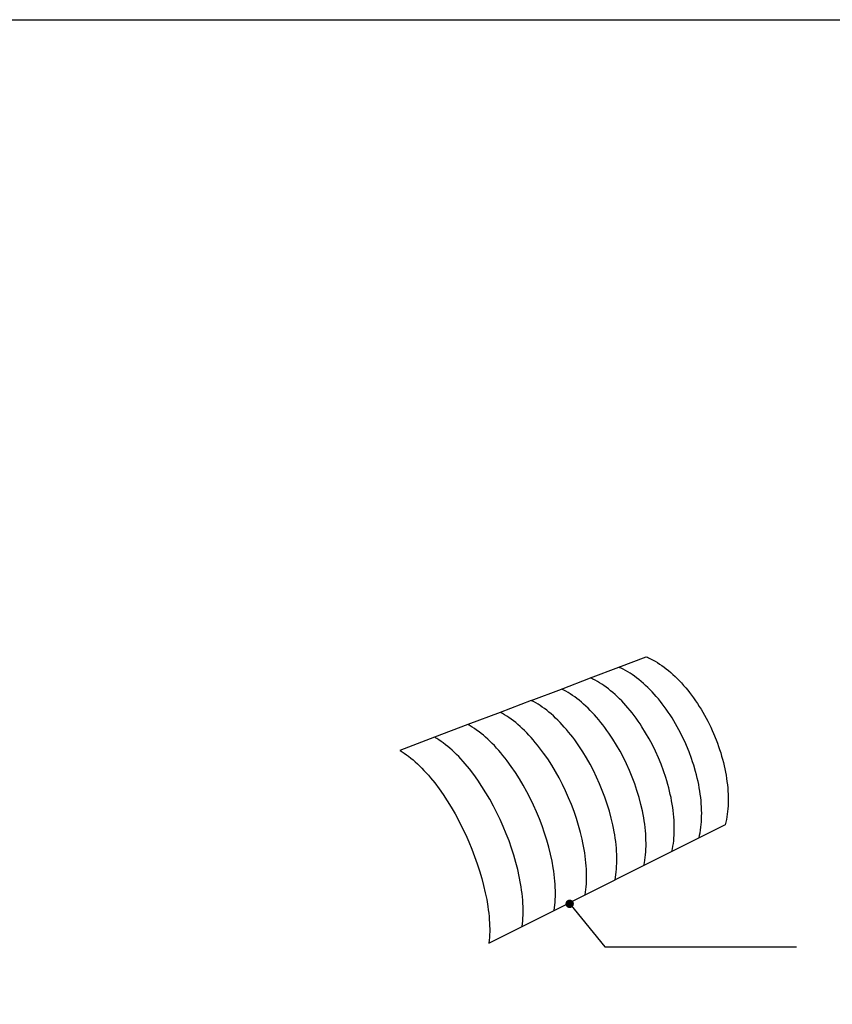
# Model space of a CAD drawing. Header units: metres. Extents: x 63115 to 703450, y -261936 to -53969.
# Tile 10 of 197: x 124803 to 144114, y -215745 to -192341. Entities that reach past the tile are written whole.
import ezdxf

# ---------------------------------------------------------------- set-up
doc = ezdxf.new("R2010")
doc.units = ezdxf.units.M
doc.layers.get('0').update_dxf_attribs({"true_color": 0x83b7c5})
for name, color, linetype in [('_03-PROJECTION', 1, 'Continuous'), ('_05text5', 8, 'Continuous'), ('_06dimentions50', 7, 'Continuous'), ('Make2D$visible$lines', 1, 'Continuous')]:
    doc.layers.add(name, color=color, linetype=linetype)
doc.styles.add('NIO 1_5 klein', font='arial.ttf', dxfattribs={"height": 10})
doc.styles.add('NIOstandard', font='arial.ttf')
doc.dimstyles.new('NIO-5-KLEIN', dxfattribs={"dimtxt": 10, "dimasz": 1, "dimexe": 2, "dimexo": 5, "dimgap": 1, "dimtad": 1, "dimdec": 0, "dimzin": 0, "dimdsep": 46, "dimtxsty": 'NIOstandard', "dimblk1": 'MAATSTR', "dimblk2": 'MAATSTR', "dimsah": 1, "dimcen": 0, "dimdle": 1.5, "dimse1": 1, "dimse2": 1, "dimclrd": 7, "dimclre": 256, "dimclrt": 256, "dimazin": 0, "dimtfac": 1, "dimtdec": 0, "dimtofl": 0, "dimtmove": 1, "dimatfit": 2, "dimldrblk": 'MAATSTR', "dimfxl": 1, "dimtvp": 1, "dimtolj": 1, "dimtzin": 0, "dimarcsym": 0})

# ---------------------------------------------------------------- blocks, each defined once
blk = doc.blocks.new('MAATSTR')
at = {"linetype": 'Continuous'}
for p, q in [((0, 5), (0, -5)), ((-4.17, 0), (4.17, 0))]:
    blk.add_line(p, q, dxfattribs=at)
at = {"linetype": 'Continuous', "const_width": 1.5}
blk.add_lwpolyline([(-0.75, 0, 1), (0.75, 0, 1)], format="xyb", close=True, dxfattribs=at)

msp = doc.modelspace()

# ---------------------------------------------------------------- linework, layer by layer
at = {"layer": '_06dimentions50'}
msp.add_lwpolyline([(63115, -192340.6), (202850.9, -192340.6), (202850.9, -238268.9), (63115, -238268.9)], close=True, dxfattribs=at)
at = {"layer": 'Make2D$visible$lines'}
for points in [[(139039.9, -207731.8), (139690, -207484.5)], [(139690, -207484.5), (139718.1, -207496.4), (139745.9, -207508.8), (139797, -207533.1), (139853.4, -207562.3), (139905, -207591.1), (139958.1, -207623), (140010.2, -207656.3), (140063.4, -207692.4), (140115.5, -207730), (140169.2, -207770.9), (140221.7, -207813.2), (140275, -207858.3), (140327.1, -207904.6), (140380, -207954), (140431.8, -208004.7), (140481.2, -208055.2), (140529.5, -208106.8), (140580.5, -208163.6), (140630.3, -208221.4), (140677.4, -208278.6), (140723.5, -208336.6), (140771.3, -208399.4), (140817.9, -208463.1), (140864, -208528.9), (140908.8, -208595.4), (140952.4, -208662.8), (140994.7, -208731), (141036.2, -208800.7), (141076.4, -208871.1), (141152.2, -209012.1), (141223.3, -209156.4), (141258.7, -209233.3), (141292.7, -209310.8), (141353.7, -209460.1), (141382.6, -209536.8), (141410.2, -209613.9), (141436.3, -209691.1), (141461, -209768.8), (141483.2, -209843.3), (141504.1, -209918.2), (141524.5, -209996.4), (141543.3, -210075), (141559.7, -210149.4), (141574.7, -210224.1), (141588.7, -210301.7), (141601.1, -210379.5), (141611.2, -210452.1), (141619.9, -210524.9), (141627.3, -210599.9), (141633, -210675.1), (141636.9, -210747.9), (141639.2, -210820.8), (141639.7, -210891.5), (141638.5, -210962.3), (141635.8, -211029.9), (141631.3, -211097.5), (141625.4, -211162.5), (141617.7, -211227.4), (141608.3, -211291.7), (141597, -211355.6), (141584.8, -211414.3), (141569.7, -211477.2)], [(138368.9, -207987.1), (139039.9, -207731.8)], [(140946.1, -211789.4), (140960.4, -211726.1), (140971.9, -211666.8), (140982.4, -211602.3), (140991.1, -211537.5), (140998.1, -211472), (141003.3, -211406.3), (141007, -211338.1), (141009.1, -211269.7), (141009.5, -211198.2), (141008.2, -211126.7), (141005.3, -211052.9), (141000.6, -210979.2), (140994.2, -210903.2), (140986.1, -210827.2), (140976.7, -210753.5), (140966, -210679.9), (140952.8, -210601.1), (140938.1, -210522.5), (140922.5, -210446.8), (140905.4, -210371.3), (140885.9, -210291.6), (140864.9, -210212.3), (140820.6, -210060.7), (140795.3, -209981.9), (140768.6, -209903.5), (140710.9, -209747.3), (140648.8, -209595.5), (140614.3, -209516.8), (140578.3, -209438.6), (140506.2, -209291.9), (140429.6, -209148.4), (140388.9, -209076.7), (140347, -209005.8), (140304.3, -208936.4), (140260.4, -208867.8), (140215.2, -208800), (140168.7, -208733), (140121.9, -208668), (140073.8, -208604), (140027.5, -208544.8), (139980.1, -208486.5), (139930.1, -208427.5), (139879, -208369.6), (139830.5, -208316.9), (139780.9, -208265.3), (139729.1, -208213.5), (139676, -208163), (139623.9, -208115.6), (139570.6, -208069.5), (139518, -208026.2), (139464.4, -207984.3), (139412.3, -207945.8), (139359.2, -207908.7), (139307.2, -207874.5), (139254.2, -207841.8), (139202.7, -207812.1), (139146.5, -207782), (139095.6, -207756.9), (139067.9, -207744.1), (139039.9, -207731.8)], [(137675.9, -208250.7), (138368.9, -207987.1)], [(140302.2, -212111.8), (140315.7, -212047.9), (140326.5, -211988.2), (140336.5, -211920.8), (140344.1, -211857.8), (140350.3, -211791.6), (140354.8, -211725.2), (140357.8, -211656.3), (140359, -211587.2), (140358.7, -211514.9), (140356.6, -211442.6), (140352.9, -211367.9), (140347.5, -211293.4), (140340.2, -211216.4), (140331.4, -211139.5), (140321.3, -211064.8), (140309.8, -210990.3), (140295.9, -210910.4), (140280.5, -210830.8), (140264.2, -210754), (140246.5, -210677.5), (140226.2, -210596.6), (140204.6, -210516.1), (140181.2, -210434.9), (140156.4, -210354.2), (140102.8, -210194.7), (140043.6, -210036), (139980.3, -209882.1), (139911.9, -209730.2), (139838.8, -209580.9), (139761.3, -209434.9), (139677.8, -209289.8), (139590.5, -209149.1), (139544.9, -209080), (139498.2, -209011.8), (139451, -208945.6), (139402.6, -208880.3), (139356.1, -208819.9), (139308.5, -208760.4), (139258.3, -208700.2), (139207, -208641), (139158.4, -208587.2), (139108.7, -208534.4), (139056.8, -208481.5), (139003.6, -208429.8), (138951.5, -208381.4), (138898.1, -208334.1), (138845.6, -208289.8), (138792, -208246.9), (138740, -208207.4), (138687, -208169.3), (138635.1, -208134.1), (138582.2, -208100.5), (138530.9, -208069.9), (138475, -208038.9), (138424.3, -208013), (138396.7, -207999.8), (138368.9, -207987.1)], [(136959.9, -208523.1), (137675.9, -208250.7)], [(139637.2, -212444.8), (139649.8, -212380.4), (139659.8, -212320.2), (139668.9, -212252.2), (139675.7, -212188.6), (139681.1, -212121.7), (139684.8, -212054.8), (139686.9, -211985.1), (139687.3, -211915.3), (139686.1, -211842.1), (139683.3, -211769), (139678.7, -211693.5), (139672.5, -211618.1), (139664.4, -211540.1), (139654.8, -211462.3), (139643.9, -211386.6), (139631.7, -211311.1), (139617, -211230.1), (139600.8, -211149.4), (139565.3, -210994), (139521.9, -210830.2), (139472.3, -210665.8), (139417.5, -210503.8), (139357, -210342.6), (139292.5, -210186.1), (139223, -210031.6), (139148.9, -209879.8), (139070.4, -209731.1), (138986.1, -209583.3), (138898, -209440), (138852.1, -209369.6), (138805, -209299.9), (138757.6, -209232.4), (138708.9, -209165.8), (138662.2, -209104.2), (138614.4, -209043.4), (138564, -208981.9), (138512.5, -208921.5), (138463.8, -208866.5), (138414, -208812.5), (138362, -208758.5), (138308.9, -208705.6), (138256.7, -208655.9), (138203.4, -208607.5), (138150.9, -208562.2), (138097.4, -208518.1), (138045.5, -208477.6), (137992.6, -208438.5), (137940.9, -208402.4), (137888.2, -208367.7), (137837.1, -208336.3), (137781.4, -208304.3), (137731, -208277.6), (137703.6, -208263.9), (137675.9, -208250.7)], [(136959.9, -208523.1), (136219.6, -208804.8)], [(138949.9, -212788.9), (138961.6, -212724), (138970.7, -212663.3), (138978.9, -212594.8), (138984.8, -212530.5), (138989.3, -212463), (138992.1, -212395.4), (138993.3, -212325), (138992.9, -212254.5), (138990.8, -212180.5), (138987.1, -212106.5), (138981.6, -212030.1), (138974.5, -211953.8), (138965.6, -211874.8), (138955.1, -211796), (138943.4, -211719.3), (138930.4, -211642.9), (138914.8, -211560.8), (138897.8, -211479), (138860.8, -211321.3), (138815.9, -211155.1), (138764.8, -210988.2), (138708.6, -210823.6), (138646.7, -210659.7), (138581, -210500.6), (138510.4, -210343.4), (138435.3, -210188.8), (138355.9, -210037.5), (138270.7, -209886.8), (138181.8, -209740.8), (138088.2, -209598), (138040.5, -209529.1), (137991.5, -209461), (137944.6, -209398.2), (137896.6, -209336.1), (137846.1, -209273.3), (137794.4, -209211.5), (137745.6, -209155.3), (137695.7, -209100.1), (137643.7, -209044.8), (137590.5, -208990.6), (137538.4, -208939.8), (137485.1, -208890.2), (137432.7, -208843.7), (137379.3, -208798.5), (137327.6, -208756.9), (137274.8, -208716.7), (137222.8, -208679.2), (137170.9, -208644), (137120, -208611.5), (137064.6, -208578.6), (137014.6, -208550.9), (136987.4, -208536.8), (136959.9, -208523.1)], [(136219.6, -208804.8), (135453.9, -209096.1)], [(138239.3, -213144.8), (138249.9, -213079.4), (138258.1, -213018.2), (138265.3, -212949), (138270.2, -212884.2), (138273.8, -212816), (138275.6, -212747.8), (138275.9, -212676.6), (138274.5, -212605.3), (138271.5, -212530.5), (138266.8, -212455.7), (138260.4, -212378.4), (138252.4, -212301.2), (138242.5, -212221.1), (138231.1, -212141.3), (138204.7, -211986.2), (138188.3, -211902.9), (138170.4, -211819.9), (138131.8, -211659.9), (138085.2, -211491.2), (138035.4, -211330.2), (137977.9, -211162.9), (137915, -210996.2), (137848.2, -210834.1), (137776.7, -210674), (137700.7, -210516.5), (137620.5, -210362.2), (137534.7, -210208.6), (137445.2, -210059.4), (137351.2, -209913.5), (137254.1, -209773.4), (137158.9, -209645.5), (137108.4, -209581.1), (137056.6, -209517.7), (137007.8, -209460.1), (136957.9, -209403.4), (136905.9, -209346.6), (136852.7, -209290.9), (136800.6, -209238.7), (136747.4, -209187.6), (136695.2, -209139.7), (136641.9, -209093), (136590.3, -209050.1), (136537.7, -209008.4), (136485.9, -208969.6), (136429.1, -208929.6), (136378.6, -208896.1), (136323.6, -208862.1), (136273.9, -208833.6), (136246.9, -208818.9), (136219.6, -208804.8)], [(135453.9, -209096.1), (134661.3, -209397.6)], [(137504, -213512.9), (137513.6, -213447.1), (137520.7, -213385.4), (137526.8, -213315.6), (137530.8, -213250.2), (137533.3, -213181.3), (137534.1, -213112.4), (137533.4, -213040.5), (137531, -212968.5), (137526.9, -212892.8), (137521.3, -212817.2), (137513.8, -212738.9), (137504.9, -212660.7), (137494, -212579.7), (137481.6, -212498.8), (137453.4, -212341.6), (137417.2, -212173), (137376.9, -212010.7), (137328.6, -211839.4), (137277.2, -211675.8), (137218.2, -211505.7), (137153.9, -211336.2), (137085.8, -211171.3), (137013, -211008.4), (136935.9, -210847.9), (136854.7, -210690.6), (136768.1, -210534), (136677.8, -210381.9), (136583.1, -210233), (136485.6, -210089.9), (136390, -209959.2), (136339.4, -209893.4), (136287.5, -209828.5), (136238.6, -209769.6), (136188.7, -209711.5), (136136.7, -209653.4), (136083.6, -209596.3), (136031.6, -209542.8), (135978.5, -209490.3), (135926.4, -209441.2), (135873.3, -209393.2), (135821.3, -209348.5), (135769.6, -209306.3), (135718.1, -209266.4), (135661.7, -209225.1), (135611.5, -209190.6), (135556.9, -209155.5), (135507.6, -209125.9), (135480.9, -209110.8), (135453.9, -209096.1)], [(134661.3, -209397.6), (133840.5, -209709.9)], [(136742.9, -213894.1), (136751.2, -213827.7), (136757.3, -213765.5), (136762.2, -213695.2), (136765.1, -213629.2), (136766.5, -213560.4), (136766.2, -213490.1), (136764.4, -213417.3), (136761, -213344.6), (136755.8, -213268), (136749.1, -213191.5), (136740.5, -213112.3), (136730.5, -213033.2), (136718.6, -212951.1), (136705.2, -212869.2), (136675, -212709.8), (136636.9, -212538.8), (136594.7, -212374), (136544.7, -212200.1), (136491.6, -212033.9), (136431, -211860.9), (136365.2, -211688.6), (136295.7, -211520.7), (136221.7, -211354.8), (136143.5, -211191.3), (136061.3, -211031), (135973.7, -210871.3), (135882.7, -210716), (135787.4, -210563.9), (135689.4, -210417.8), (135593.5, -210284.1), (135490.8, -210150.5), (135391.9, -210030.7), (135340, -209971.1), (135287, -209912.6), (135235.1, -209857.7), (135182.2, -209803.8), (135130.3, -209753.4), (135077.4, -209704.1), (135025.7, -209658.2), (134974.3, -209614.7), (134923.1, -209573.6), (134867.1, -209531), (134817.4, -209495.4), (134763.3, -209459.1), (134714.5, -209428.5), (134688, -209412.8), (134661.3, -209397.6)], [(133840.5, -209709.9), (133866.9, -209725.7), (133893, -209742), (133941.3, -209773.7), (133994.8, -209811.2), (134044.1, -209848), (134099.6, -209891.9), (134150.4, -209934.2), (134201.4, -209979), (134252.8, -210026.3), (134305.4, -210076.9), (134357, -210128.7), (134409.7, -210184), (134461.4, -210240.4), (134514.3, -210300.4), (134566.2, -210361.4), (134665, -210484.1), (134767.8, -210621), (134863.9, -210757.7), (134962.4, -210907.1), (135058.4, -211062.4), (135150.1, -211220.9), (135238.6, -211383.9), (135321.8, -211547.4), (135401.2, -211714), (135476.5, -211883), (135547.4, -212053.9), (135614.9, -212229.3), (135677.1, -212405.1), (135731.9, -212574.1), (135783.9, -212750.7), (135827.9, -212918), (135868.2, -213091.5), (135900.4, -213253.1), (135927.9, -213419.2), (135939.1, -213499.3), (135948.8, -213579.5), (135956.6, -213656.9), (135963, -213734.4), (135967.5, -213807.8), (135970.6, -213881.4), (135971.9, -213952.4), (135971.7, -214021.8), (135970, -214088.4), (135966.4, -214159.4), (135961.5, -214222), (135954.4, -214288.9)], [(141569.7, -211477.2), (140946.1, -211789.4)], [(140946.1, -211789.4), (140302.2, -212111.8)], [(140302.2, -212111.8), (139637.2, -212444.8)], [(139637.2, -212444.8), (138949.9, -212788.9)], [(138239.3, -213144.8), (138949.9, -212788.9)], [(137504, -213512.9), (138239.3, -213144.8)], [(136742.9, -213894.1), (137504, -213512.9)], [(135954.4, -214288.9), (136742.9, -213894.1)]]:
    msp.add_lwpolyline(points, dxfattribs=at)

# ---------------------------------------------------------------- texts
at = {"layer": '_05text5', "ltscale": 50, "insert": (192059.9, -205893.8), "char_height": 75, "attachment_point": 1, "style": 'NIO 1_5 klein'}
msp.add_mtext('\\pi-668.09;bovenaanzicht', dxfattribs=at)

# ---------------------------------------------------------------- leaders
at = {"layer": '_03-PROJECTION'}
msp.add_leader([(137872.6, -213355.8), (138709.8, -214378.8), (143260.4, -214378.8)], dimstyle='NIO-5-KLEIN', override={"dimasz": 200, "dimldrblk": 'Dot'}, dxfattribs=at)

doc.saveas('drawing.dxf')
